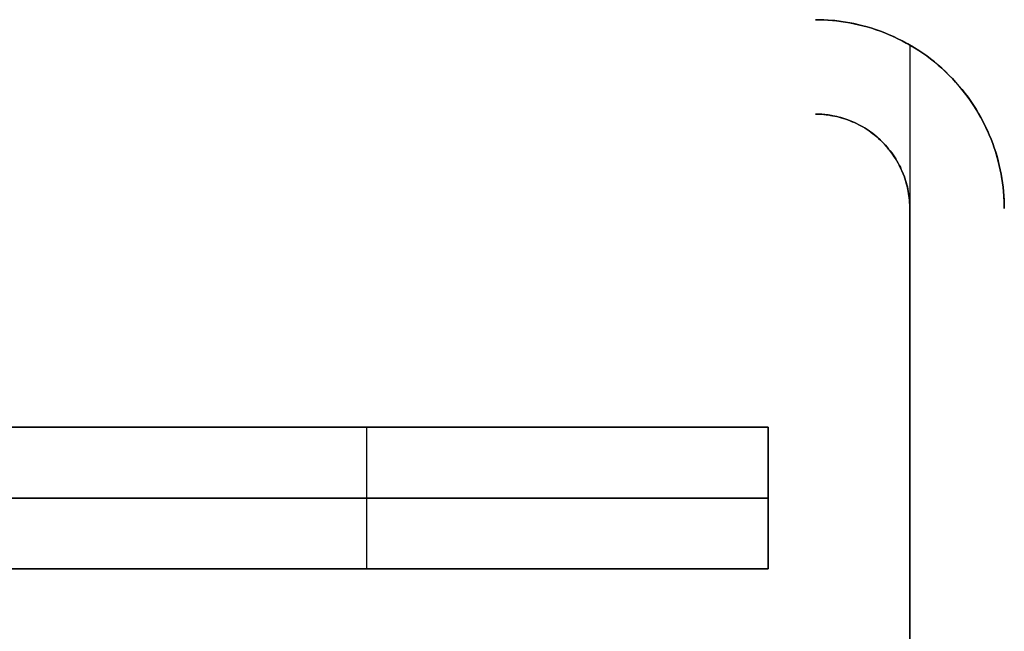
# Model space of a CAD drawing. Header units: millimetres. Extents: x -98 to 98, y -98 to 139.
# Tile 20 of 20: x 85.58 to 96, y 88.97 to 95.45. Entities that reach past the tile are written whole.
import ezdxf

# ---------------------------------------------------------------- set-up
doc = ezdxf.new("R2010")
doc.units = ezdxf.units.MM
doc.header["$MEASUREMENT"] = 0
doc.layers.add('Predefinito', color=5, linetype='Continuous')

# ---------------------------------------------------------------- blocks, each defined once
blk = doc.blocks.new('(#1397) Part4')
at = {"layer": 'Predefinito', "color": 9}
for points in [[(93.5, 0), (-93.5, 0)], [(-93.5, 0), (93.5, 0)], [(85, 0), (93.5, 0)], [(93.5, 0), (93.5, -1.5)], [(93.5, 0), (93.5, -1.5)], [(89.25, -1.5), (89.25, 0)], [(93.5, -1.5), (93.5, 0)], [(-93.5, -0.75), (93.5, -0.75)], [(93.5, -0.75), (85, -0.75)], [(-93.5, -1.5), (93.5, -1.5)], [(93.5, -1.5), (85, -1.5)]]:
    blk.add_lwpolyline(points, dxfattribs=at)
at = {"layer": 'Predefinito', "color": 9, "extrusion": (1, 0, 0)}
for points in [[(0, -105.963), (0, 74.037)], [(-0.75, 74.037), (-0.75, -105.963)], [(-1.5, 74.037), (-1.5, -105.963)]]:
    blk.add_lwpolyline(points, dxfattribs=at)
blk = doc.blocks.new('(#2031) Part10')
at = {"layer": 'Predefinito', "color": 9, "extrusion": (1, 0, 0)}
for points in [[(9.5, -93.5), (9.5, 92.5)], [(9.5, -93.5), (9.5, 92.5)], [(9.5, -93.5), (9.5, 92.5)], [(5, -93.5), (5, 92.5)], [(5, -93.5), (5, 92.5)], [(0.5, 92.5), (0.5, -93.5)], [(0.5, 92.5), (0.5, -93.5)], [(0, -93.5), (0, 92.5)], [(-1, -93.5), (-1, 92.5)]]:
    blk.add_lwpolyline(points, dxfattribs=at)
blk = doc.blocks.new('(#5198) Part8')
at = {"layer": 'Predefinito', "color": 9}
for points in [[(-94, 147.635), (-93.999, 147.702), (-93.997, 147.769), (-93.993, 147.837), (-93.988, 147.905), (-93.981, 147.973), (-93.972, 148.042), (-93.962, 148.111), (-93.95, 148.181), (-93.936, 148.251), (-93.921, 148.321), (-93.903, 148.391), (-93.884, 148.461), (-93.863, 148.531), (-93.84, 148.6), (-93.816, 148.67), (-93.789, 148.739), (-93.761, 148.808), (-93.731, 148.877), (-93.699, 148.945), (-93.665, 149.013), (-93.629, 149.08), (-93.592, 149.146), (-93.552, 149.212), (-93.511, 149.277), (-93.468, 149.341), (-93.423, 149.403), (-93.377, 149.465), (-93.329, 149.526), (-93.279, 149.586), (-93.228, 149.644), (-93.176, 149.701), (-93.121, 149.756), (-93.066, 149.811), (-93.009, 149.863), (-92.95, 149.915), (-92.891, 149.964), (-92.83, 150.012), (-92.768, 150.059), (-92.705, 150.103), (-92.642, 150.146), (-92.577, 150.187), (-92.511, 150.227), (-92.445, 150.264), (-92.378, 150.3), (-92.31, 150.334), (-92.242, 150.366), (-92.173, 150.396), (-92.104, 150.424), (-92.035, 150.451), (-91.965, 150.476), (-91.895, 150.498), (-91.825, 150.519), (-91.755, 150.538), (-91.686, 150.556), (-91.616, 150.571), (-91.546, 150.585), (-91.476, 150.597), (-91.407, 150.607), (-91.338, 150.616), (-91.27, 150.623), (-91.201, 150.628), (-91.134, 150.632), (-91.067, 150.634), (-91, 150.635)], [(-91, 150.635), (93.5, 150.635)], [(-94, -35.865), (-94, 147.635)], [(-96.232, -35.865), (-94.5, -35.865)], [(-94.5, -35.865), (-94, -35.865)], [(-94.5, -609.365), (-94.5, -35.865)], [(93.5, -229.365), (-94.5, -229.365)], [(-96.232, -609.365), (-94.5, -609.365)], [(93.5, -609.365), (-94.5, -609.365)]]:
    blk.add_lwpolyline(points, dxfattribs=at)
at = {"layer": 'Predefinito', "color": 9, "extrusion": (1, 0, 0)}
for points in [[(150.635, -1), (150.635, 0)], [(147.635, 0), (147.635, -1)], [(55.885, -1), (55.885, 0)], [(-35.865, -0.732), (-35.865, 1)], [(-35.865, -1), (-35.865, 0)], [(-35.865, -1), (-35.865, 0)], [(-35.865, 0), (-35.865, -1)], [(-609.365, 1), (-609.365, -0.732)], [(-609.365, -1), (-609.365, 0)]]:
    blk.add_lwpolyline(points, dxfattribs=at)
at = {"layer": 'Predefinito', "color": 9, "extrusion": (0, 1, 0)}
for points in [[(94.5, -1), (94.544, -1), (94.589, -0.998), (94.634, -0.995), (94.68, -0.992), (94.725, -0.987), (94.771, -0.982), (94.818, -0.975), (94.864, -0.967), (94.91, -0.957), (94.957, -0.947), (95.004, -0.936), (95.05, -0.923), (95.097, -0.909), (95.143, -0.894), (95.19, -0.877), (95.236, -0.86), (95.282, -0.841), (95.328, -0.821), (95.373, -0.799), (95.419, -0.777), (95.463, -0.753), (95.508, -0.728), (95.551, -0.701), (95.594, -0.674), (95.637, -0.645), (95.679, -0.616), (95.72, -0.585), (95.761, -0.553), (95.8, -0.52), (95.839, -0.485), (95.877, -0.45), (95.914, -0.414), (95.95, -0.377), (95.985, -0.339), (96.02, -0.3), (96.053, -0.261), (96.085, -0.22), (96.116, -0.179), (96.145, -0.137), (96.174, -0.094), (96.201, -0.051), (96.228, -0.008), (96.253, 0.037), (96.277, 0.081), (96.299, 0.127), (96.321, 0.172), (96.341, 0.218), (96.36, 0.264), (96.377, 0.31), (96.394, 0.357), (96.409, 0.403), (96.423, 0.45), (96.436, 0.496), (96.447, 0.543), (96.457, 0.59), (96.467, 0.636), (96.475, 0.682), (96.482, 0.729), (96.487, 0.775), (96.492, 0.82), (96.495, 0.866), (96.498, 0.911), (96.5, 0.956), (96.5, 1)], [(95.5, 1), (95.5, 0.978), (95.499, 0.955), (95.498, 0.933), (95.496, 0.91), (95.494, 0.887), (95.491, 0.864), (95.487, 0.841), (95.483, 0.818), (95.479, 0.795), (95.474, 0.771), (95.468, 0.748), (95.461, 0.725), (95.454, 0.702), (95.447, 0.678), (95.439, 0.655), (95.43, 0.632), (95.42, 0.609), (95.41, 0.586), (95.4, 0.563), (95.388, 0.541), (95.376, 0.518), (95.364, 0.496), (95.351, 0.474), (95.337, 0.453), (95.323, 0.432), (95.308, 0.411), (95.292, 0.39), (95.276, 0.37), (95.26, 0.35), (95.243, 0.33), (95.225, 0.311), (95.207, 0.293), (95.189, 0.275), (95.17, 0.257), (95.15, 0.24), (95.13, 0.224), (95.11, 0.208), (95.089, 0.192), (95.068, 0.177), (95.047, 0.163), (95.026, 0.149), (95.004, 0.136), (94.982, 0.124), (94.959, 0.112), (94.937, 0.1), (94.914, 0.09), (94.891, 0.08), (94.868, 0.07), (94.845, 0.061), (94.822, 0.053), (94.798, 0.046), (94.775, 0.039), (94.752, 0.032), (94.729, 0.026), (94.705, 0.021), (94.682, 0.017), (94.659, 0.013), (94.636, 0.009), (94.613, 0.006), (94.59, 0.004), (94.567, 0.002), (94.545, 0.001), (94.522, 0), (94.5, 0)], [(94.5, -1), (94.568, -0.999), (94.636, -0.995), (94.705, -0.99), (94.772, -0.981), (94.84, -0.971), (94.907, -0.958), (94.974, -0.943), (95.04, -0.926), (95.105, -0.906), (95.17, -0.885), (95.234, -0.861), (95.297, -0.834), (95.359, -0.806), (95.42, -0.776), (95.48, -0.743), (95.539, -0.709), (95.597, -0.672), (95.653, -0.634), (95.708, -0.594), (95.762, -0.551), (95.814, -0.507), (95.865, -0.462), (95.914, -0.414), (95.962, -0.365), (96.007, -0.314), (96.051, -0.262), (96.094, -0.208), (96.134, -0.153), (96.172, -0.097), (96.209, -0.039), (96.243, 0.02), (96.276, 0.08), (96.306, 0.141), (96.334, 0.203), (96.361, 0.266), (96.385, 0.33), (96.406, 0.395), (96.426, 0.46), (96.443, 0.526), (96.458, 0.593), (96.471, 0.66), (96.481, 0.728), (96.49, 0.795), (96.495, 0.864), (96.499, 0.932), (96.5, 1)], [(94.5, 0), (94.534, 0.001), (94.568, 0.002), (94.602, 0.005), (94.636, 0.009), (94.67, 0.015), (94.703, 0.021), (94.737, 0.028), (94.77, 0.037), (94.803, 0.047), (94.835, 0.058), (94.867, 0.07), (94.898, 0.083), (94.929, 0.097), (94.96, 0.112), (94.99, 0.128), (95.02, 0.146), (95.048, 0.164), (95.077, 0.183), (95.104, 0.203), (95.131, 0.224), (95.157, 0.246), (95.183, 0.269), (95.207, 0.293), (95.231, 0.317), (95.254, 0.343), (95.276, 0.369), (95.297, 0.396), (95.317, 0.423), (95.336, 0.452), (95.354, 0.48), (95.372, 0.51), (95.388, 0.54), (95.403, 0.571), (95.417, 0.602), (95.43, 0.633), (95.442, 0.665), (95.453, 0.697), (95.463, 0.73), (95.472, 0.763), (95.479, 0.797), (95.485, 0.83), (95.491, 0.864), (95.495, 0.898), (95.498, 0.932), (95.499, 0.966), (95.5, 1)], [(96.5, 1), (96.5, 0.956), (96.498, 0.911), (96.495, 0.866), (96.492, 0.82), (96.487, 0.775), (96.482, 0.729), (96.475, 0.682), (96.467, 0.636), (96.457, 0.59), (96.447, 0.543), (96.436, 0.496), (96.423, 0.45), (96.409, 0.403), (96.394, 0.357), (96.377, 0.31), (96.36, 0.264), (96.341, 0.218), (96.321, 0.172), (96.299, 0.127), (96.277, 0.081), (96.253, 0.037), (96.228, -0.008), (96.201, -0.051), (96.174, -0.094), (96.145, -0.137), (96.116, -0.179), (96.085, -0.22), (96.053, -0.261), (96.02, -0.3), (95.985, -0.339), (95.95, -0.377), (95.914, -0.414), (95.877, -0.45), (95.839, -0.485), (95.8, -0.52), (95.761, -0.553), (95.72, -0.585), (95.679, -0.616), (95.637, -0.645), (95.594, -0.674), (95.551, -0.701), (95.508, -0.728), (95.463, -0.753), (95.419, -0.777), (95.373, -0.799), (95.328, -0.821), (95.282, -0.841), (95.236, -0.86), (95.19, -0.877), (95.143, -0.894), (95.097, -0.909), (95.05, -0.923), (95.004, -0.936), (94.957, -0.947), (94.91, -0.957), (94.864, -0.967), (94.818, -0.975), (94.771, -0.982), (94.725, -0.987), (94.68, -0.992), (94.634, -0.995), (94.589, -0.998), (94.544, -1), (94.5, -1)], [(94.5, 0), (94.522, 0), (94.545, 0.001), (94.567, 0.002), (94.59, 0.004), (94.613, 0.006), (94.636, 0.009), (94.659, 0.013), (94.682, 0.017), (94.705, 0.021), (94.729, 0.026), (94.752, 0.032), (94.775, 0.039), (94.798, 0.046), (94.822, 0.053), (94.845, 0.061), (94.868, 0.07), (94.891, 0.08), (94.914, 0.09), (94.937, 0.1), (94.959, 0.112), (94.982, 0.124), (95.004, 0.136), (95.026, 0.149), (95.047, 0.163), (95.068, 0.177), (95.089, 0.192), (95.11, 0.208), (95.13, 0.224), (95.15, 0.24), (95.17, 0.257), (95.189, 0.275), (95.207, 0.293), (95.225, 0.311), (95.243, 0.33), (95.26, 0.35), (95.276, 0.37), (95.292, 0.39), (95.308, 0.411), (95.323, 0.432), (95.337, 0.453), (95.351, 0.474), (95.364, 0.496), (95.376, 0.518), (95.388, 0.541), (95.4, 0.563), (95.41, 0.586), (95.42, 0.609), (95.43, 0.632), (95.439, 0.655), (95.447, 0.678), (95.454, 0.702), (95.461, 0.725), (95.468, 0.748), (95.474, 0.771), (95.479, 0.795), (95.483, 0.818), (95.487, 0.841), (95.491, 0.864), (95.494, 0.887), (95.496, 0.91), (95.498, 0.933), (95.499, 0.955), (95.5, 0.978), (95.5, 1)]]:
    blk.add_lwpolyline(points, dxfattribs=at)
blk = doc.blocks.new('(#6308) Assem1')
at = {"layer": 'Predefinito', "extrusion": (-1, 2.91183e-15, -3.44586e-15), "rotation": 90.00000000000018}
blk.add_blockref('(#5198) Part8', (122.095, 140.275, -95), dxfattribs=at)
at = {"layer": 'Predefinito', "extrusion": (-6.81451e-17, -0.999982, -0.00602)}
blk.add_blockref('(#1397) Part4', (0, 50.144, 91.602), dxfattribs=at)
at = {"layer": 'Predefinito', "rotation": 179.9999999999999}
blk.add_blockref('(#2031) Part10', (0, -721.959, 139.775), dxfattribs=at)

msp = doc.modelspace()

# ---------------------------------------------------------------- block references
at = {"layer": 'Predefinito', "extrusion": (0, -1, 0)}
msp.add_blockref('(#6308) Assem1', (0, 733.631, -139.224), dxfattribs=at)

doc.saveas('drawing.dxf')
